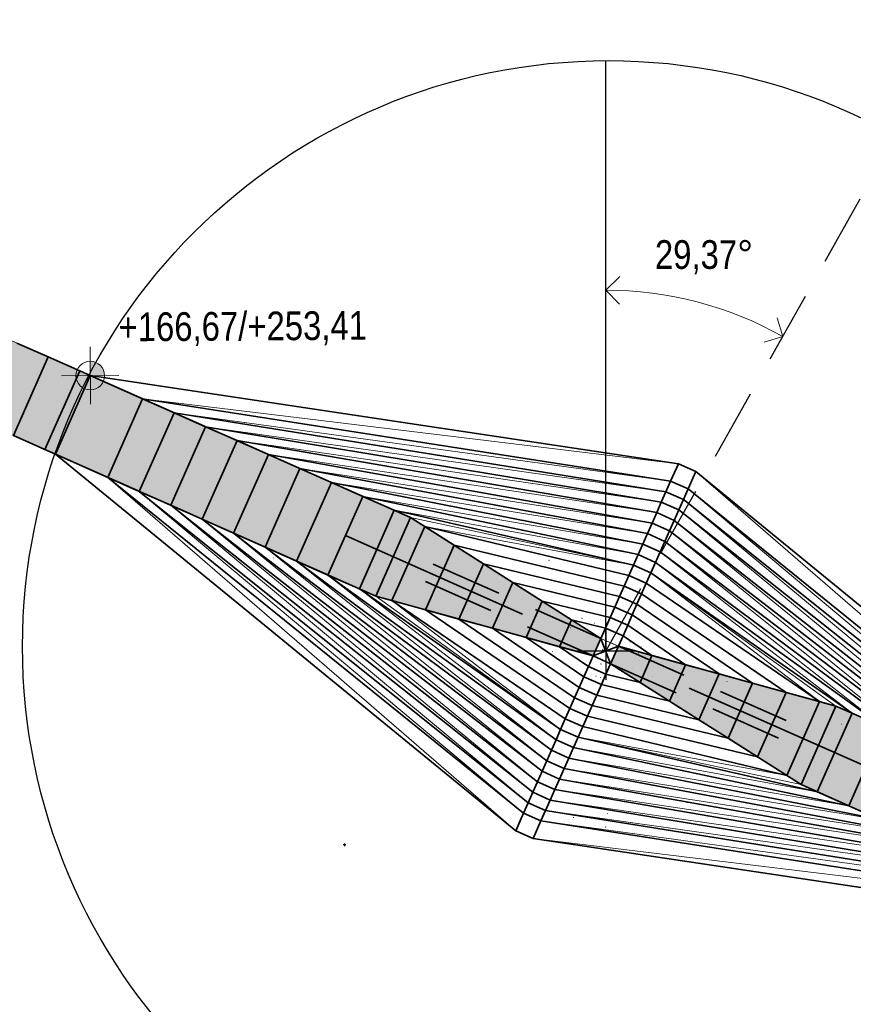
# Model space of a CAD drawing. Header units: metres. Extents: x -4654 to 4641, y -3556 to 3471.
# Tile 4 of 7: x -1018 to 435, y -614 to 1103. Entities that reach past the tile are written whole.
import ezdxf
from ezdxf.xclip import XClip

# ---------------------------------------------------------------- set-up
doc = ezdxf.new("R2010")
doc.units = ezdxf.units.M
doc.header["$MEASUREMENT"] = 0
doc.header["$XCLIPFRAME"] = 0
for name, pattern in [('Kropki i Kreski', [180, 90, -45, 0, -45]), ('Przerywana długa', [195, 125, -70]), ('Wipeout_Contour', [1, 0, -1])]:
    doc.linetypes.add(name, pattern=pattern)
for name, color, linetype, lineweight in [('085', 1, 'Continuous', 25), ('450-K Belki21', 37, 'Continuous', 5), ('450-K Belki69', 41, 'Continuous', 13), ('703-L Płaszczyzny podejścia 2D3', 152, 'Continuous', 30), ('703-L Płaszczyzny podejścia 2D38', 171, 'Continuous', 35), ('704-L Płaszczyzny podejścia 3D2', 4, 'Continuous', 20), ('704-L Płaszczyzny podejścia 3D38', 171, 'Continuous', 35), ('704-L Płaszczyzny podejścia 3D93', 254, 'Continuous', 13), ('705-L Płaszczyzny pdejścia 2D dla 3_3 km255', 230, 'Continuous', 25), ('705-L Płaszczyzny pdejścia 2D dla 3_3 km38', 171, 'Continuous', 35), ('706-L Płaszczyzny podejścia 3D dla 3_3 km39', 161, 'Continuous', 35), ('717-L Wymiary opisy dla 3_3 km1', 7, 'Continuous', 13), ('717-L Wymiary opisy dla 3_3 km25', 5, 'Continuous', 13), ('717-L Wymiary opisy dla 3_3 km251', 4, 'Continuous', 13), ('722-L Obiekty_Latarnie_ słupy_ anteny1', 7, 'Continuous', 13), ('723-L Obiekty_Latarnie_ słupy_ anteny dla 1km1', 7, 'Continuous', 13), ('726-L Obiekty dla 3_3km85', 1, 'Continuous', 25), ('810-G Ogólne2', 4, 'Continuous', 20), ('810-G Ogólne3', 152, 'Continuous', 30), ('Zrzut ekranu 2023-11-15 13.07.29_1_01', 7, 'Continuous', 13)]:
    doc.layers.add(name, color=color, linetype=linetype, lineweight=lineweight)
for name, color, linetype in [('702-L Mapa 3_3km', 7, 'Continuous'), ('717-L Wymiary opisy dla 3_3 km', 7, 'Continuous'), ('Zrzut ekranu 2023-11-15 13.07.29_1_702-L Mapa 3_3km', 7, 'Continuous')]:
    doc.layers.add(name, color=color, linetype=linetype)
doc.styles.add('STYL_AUTOMATYCZNY_2', font='ARIALN.TTF')
doc.dimstyles.new('STYL_AUTOMATYCZNY__1', dxfattribs={"dimtxt": 50, "dimasz": 45.89372, "dimexe": 0.18, "dimexo": 0.04, "dimgap": 0, "dimtad": 1, "dimtih": 1, "dimtoh": 1, "dimdec": 3, "dimzin": 0, "dimdsep": 46, "dimtxsty": 'STYL_AUTOMATYCZNY_2', "dimblk": 'ARROWHEAD_8', "dimblk1": 'ARROWHEAD_8', "dimblk2": 'ARROWHEAD_8', "dimcen": 0.09, "dimclrd": 7, "dimclre": 7, "dimclrt": 7, "dimazin": 0, "dimtfac": 1, "dimtdec": 4, "dimtmove": 0, "dimatfit": 3, "dimfxl": 1, "dimtolj": 1, "dimtzin": 0, "dimarcsym": 0})
picture_1 = doc.add_image_def('image1.png', size_in_pixel=(3440, 1440))

# ---------------------------------------------------------------- blocks, each defined once
blk = doc.blocks.new('Rysunek_1_1', base_point=(-11869.7, -4503.9))
at = {"color": 254, "linetype": 'Wipeout_Contour', "lineweight": 0, "ltscale": 23305.370776}
blk.add_wipeout([(-4654.4, -3555.9), (4640.9, -3555.9), (4640.9, 3471), (-4654.4, 3471)], dxfattribs=at).dxf.layer = 'Zrzut ekranu 2023-11-15 13.07.29_1_702-L Mapa 3_3km'
at = {"layer": 'Zrzut ekranu 2023-11-15 13.07.29_1_01', "color": 7, "lineweight": 13}
image = blk.add_image(picture_1, insert=(-11869.7, -4503.9), size_in_units=(21530.7, 9012.8), dxfattribs=at)
image.set_boundary_path([(-0.5, -0.5), (3439.5, 1439.5)])
blk = doc.blocks.new('*D2')
at = {"layer": '717-L Wymiary opisy dla 3_3 km1', "color": 7, "linetype": 'Continuous', "lineweight": 13}
for p, q in [((3.7, 631.8), (28.3, 655.5)), ((3.7, 631.8), (27.4, 607.2)), ((312.4, 550.9), (302.6, 583.6)), ((312.4, 550.9), (279.7, 541))]:
    blk.add_line(p, q, dxfattribs=at)
blk.add_arc((3.7, 2.4), 629.4, 60.626, 90, dxfattribs=at)
at = {"layer": '717-L Wymiary opisy dla 3_3 km1', "color": 7, "lineweight": 13, "insert": (89.4, 659.6), "char_height": 50, "attachment_point": 7, "style": 'STYL_AUTOMATYCZNY_2'}
blk.add_mtext('\\A1;{\\pql;\\fArial Narrow|b0|i0|c238|p0;\\W1.000000;29,37°}', dxfattribs=at)
blk = doc.blocks.new('ARROWHEAD_8')
at = {"color": 0, "linetype": 'Continuous', "lineweight": 0}
blk.add_line((0, 0), (-1, 0), dxfattribs=at)
at = {"color": 0, "linetype": 'Continuous', "lineweight": 0, "flags": 128}
blk.add_lwpolyline([(-0.525, 0.525), (0, 0), (-0.525, -0.525)], dxfattribs=at)

msp = doc.modelspace()

# ---------------------------------------------------------------- block references
at = {"layer": '702-L Mapa 3_3km', "color": 52, "linetype": 'Continuous', "lineweight": 25}
ref = msp.add_blockref('Rysunek_1_1', (-11869.6572, -4503.8971), dxfattribs=at)
XClip(ref).set_block_clipping_path([(-4654.42831025, -3555.8782627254), (4640.9108298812, 3471.0055771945)])

# ---------------------------------------------------------------- next in the draw order: hatches: boundary and pattern name
at = {"layer": '717-L Wymiary opisy dla 3_3 km25', "linetype": 'Continuous', "lineweight": 13}
for points in [[(-895.4159, 482.839), (-870.4165, 483.0138), (-872.3864, 492.5674), (-877.8624, 500.6399), (-886.0107, 506.0023), (-895.5908, 507.8383)], [(-895.4159, 482.839), (-920.4153, 482.6641), (-918.4454, 473.1105), (-912.9695, 465.0381), (-904.8212, 459.6756), (-895.241, 457.8396)]]:
    msp.add_hatch(color=5, dxfattribs=at).paths.add_polyline_path(points)
at = {"layer": '717-L Wymiary opisy dla 3_3 km251', "linetype": 'Continuous', "lineweight": 35}
for points in [[(-3113.8256, 1301.7981), (-3053.0563, 1438.9371), (-336.8033, 235.3053), (-4.7955, 24.3632), (-18.2863, -6.0816), (-397.5726, 98.1664)], [(3060.4193, -1434.1463), (3121.1886, -1297.0073), (404.9356, -93.3756), (25.6493, 10.8724), (12.1585, -19.5724), (344.1663, -230.5145)]]:
    msp.add_hatch(color=126, dxfattribs=at).paths.add_polyline_path(points)

# ---------------------------------------------------------------- next in the draw order: linework, layer by layer
at = {"layer": '085', "color": 1, "linetype": 'Continuous', "lineweight": 25}
for points in [[(-449.4097, -335.3271), (-454.4097, -335.3271)], [(-451.9097, -332.8271), (-451.9097, -337.8271)]]:
    msp.add_lwpolyline(points, dxfattribs=at)
at = {"layer": '450-K Belki21', "color": 37, "linetype": 'Continuous', "lineweight": 5}
for p, q in [((-18.2863, -6.0816), (-4.7955, 24.3632)), ((-18.2071, -6.0511), (-4.765, 24.2841)), ((25.6491, 10.8719), (-4.7955, 24.3632)), ((25.5699, 10.8413), (-4.765, 24.2841)), ((12.128, -19.4932), (25.5699, 10.8413)), ((12.1585, -19.5724), (25.6491, 10.8719)), ((-18.2863, -6.0816), (-0.6929, -13.8776)), ((-18.2071, -6.0511), (-0.6686, -13.8228)), ((-0.6929, -13.8776), (-0.6686, -13.8228)), ((1.1905, -14.7122), (12.1585, -19.5724)), ((1.2696, -14.6817), (12.128, -19.4932))]:
    msp.add_line(p, q, dxfattribs=at)
at = {"layer": '450-K Belki69', "color": 41, "linetype": 'Kropki i Kreski', "lineweight": 13}
for p, q in [((-18.2863, -6.0816), (-4.7955, 24.3632)), ((25.6491, 10.8719), (-4.7955, 24.3632)), ((12.1585, -19.5724), (25.6491, 10.8719)), ((-18.2863, -6.0816), (-0.6929, -13.8776)), ((1.1905, -14.7122), (12.1585, -19.5724))]:
    msp.add_line(p, q, dxfattribs=at)
at = {"layer": '703-L Płaszczyzny podejścia 2D3', "color": 152, "linetype": 'Continuous', "lineweight": 30}
msp.add_line((3.6815, 2.3954), (3.6815, 1031.9544), dxfattribs=at)
msp.add_circle((8.2273, 10.355), 1021.6593, dxfattribs=at)
at = {"layer": '703-L Płaszczyzny podejścia 2D38', "color": 171, "linetype": 'Continuous', "lineweight": 35}
for p, q in [((-895.4159, 482.839), (130.2474, 329.1165)), ((-336.8033, 235.3053), (-895.4159, 482.839)), ((116.7431, 298.6411), (-803.99, 442.3261)), ((-749.1344, 418.0184), (108.6405, 280.3559)), ((100.5379, 262.0707), (-694.2788, 393.7106)), ((-639.4232, 369.4029), (92.4354, 243.7856)), ((-397.5726, 98.1664), (-956.1852, 345.7)), ((-956.1852, 345.7), (-153.3292, -310.8348)), ((84.3328, 225.5004), (-584.5676, 345.0952)), ((-529.7121, 320.7875), (76.2302, 207.2152)), ((963.5483, -340.9092), (160.6922, 315.6257)), ((-139.8249, -280.3595), (-864.7593, 305.1871)), ((-474.8565, 296.4798), (68.1276, 188.93)), ((-809.9037, 280.8794), (-131.7223, -262.0743)), ((147.1879, 285.1503), (872.1223, -300.3963)), ((60.0251, 170.6448), (-420.0009, 272.172)), ((817.2667, -276.0886), (139.0854, 266.8652)), ((-123.6198, -243.7891), (-755.0481, 256.5717)), ((51.9225, 152.3596), (-365.1453, 247.8643)), ((130.9828, 248.58), (762.4111, -251.7809)), ((-700.1925, 232.264), (-115.5172, -225.5039)), ((-397.5726, 98.1664), (-336.8033, 235.3053)), ((-4.7955, 24.3632), (-336.8033, 235.3053)), ((707.5556, -227.4731), (122.8802, 230.2948)), ((-107.4146, -207.2187), (-645.3369, 207.9563)), ((114.7776, 212.0096), (652.7, -203.1654)), ((-141.8022, 66.8625), (-449.2908, 203.1175)), ((597.8444, -178.8577), (106.6751, 193.7244)), ((-590.4814, 183.6485), (-99.312, -188.9336)), ((542.9888, -154.55), (98.5725, 175.4392)), ((-535.6258, 159.3408), (-91.2095, -170.6484)), ((90.4699, 157.154), (488.1332, -130.2423)), ((82.3673, 138.8688), (433.2777, -105.9345)), ((-83.1069, -152.3632), (-480.7702, 135.0331)), ((-75.0043, -134.078), (-425.9146, 110.7254)), ((-18.2863, -6.0816), (-397.5726, 98.1664)), ((25.6493, 10.8724), (404.9356, -93.3756)), ((12.1585, -19.5724), (344.1663, -230.5145)), ((149.1653, -62.0717), (456.6539, -198.3266)), ((344.1663, -230.5145), (404.9356, -93.3756)), ((404.9356, -93.3756), (963.5483, -340.9092)), ((-44.5595, -147.5688), (372.5084, -243.0735)), ((-52.662, -165.854), (427.3639, -267.3812)), ((482.2195, -291.6889), (-60.7646, -184.1391)), ((537.0751, -315.9967), (-68.8672, -202.4243)), ((-76.9698, -220.7095), (591.9307, -340.3044)), ((646.7863, -364.6121), (-85.0723, -238.9947)), ((344.1663, -230.5145), (902.779, -478.0481)), ((-93.1749, -257.2799), (701.6418, -388.9198)), ((756.4974, -413.2275), (-101.2775, -275.5651)), ((-109.3801, -293.8503), (811.353, -437.5353)), ((902.779, -478.0481), (-122.8843, -324.3256))]:
    msp.add_line(p, q, dxfattribs=at)
at = {"layer": '703-L Płaszczyzny podejścia 2D38', "color": 171, "linetype": 'Przerywana długa', "lineweight": 35}
for p, q in [((-4.7955, 24.3632), (-360.4425, 181.9583)), ((-18.2863, -6.0816), (-373.9333, 151.5134)), ((25.6493, 10.8724), (381.2963, -146.7226)), ((12.1585, -19.5724), (367.8056, -177.1675))]:
    msp.add_line(p, q, dxfattribs=at)
at = {"layer": '704-L Płaszczyzny podejścia 3D2', "color": 4, "linetype": 'Continuous', "lineweight": 20, "flags": 128}
for points in [[(-4.7955, 24.3632), (3.3071, 42.6484)], [(3.3071, 42.6484), (33.7519, 29.1576)], [(25.6493, 10.8724), (-4.7955, 24.3632)], [(33.7519, 29.1576), (25.6493, 10.8724)]]:
    msp.add_lwpolyline(points, dxfattribs=at)
at = {"layer": '704-L Płaszczyzny podejścia 3D38', "color": 171, "linetype": 'Continuous', "lineweight": 35, "flags": 128}
for points in [[(-956.1852, 345.7), (-895.4159, 482.839)], [(-895.4159, 482.839), (-803.99, 442.3261)], [(-864.7593, 305.1871), (-803.99, 442.3261)], [(-803.99, 442.3261), (-864.7593, 305.1871)], [(-803.99, 442.3261), (-749.1344, 418.0184)], [(-809.9037, 280.8794), (-749.1344, 418.0184)], [(-749.1344, 418.0184), (-809.9037, 280.8794)], [(-749.1344, 418.0184), (-694.2788, 393.7106)], [(-755.0481, 256.5717), (-694.2788, 393.7106)], [(-694.2788, 393.7106), (-755.0481, 256.5717)], [(-694.2788, 393.7106), (-639.4232, 369.4029)], [(-700.1925, 232.264), (-639.4232, 369.4029)], [(-639.4232, 369.4029), (-700.1925, 232.264)], [(-639.4232, 369.4029), (-584.5676, 345.0952)], [(-864.7593, 305.1871), (-956.1852, 345.7)], [(-645.3369, 207.9563), (-584.5676, 345.0952)], [(-584.5676, 345.0952), (-645.3369, 207.9563)], [(-584.5676, 345.0952), (-529.7121, 320.7875)], [(116.7431, 298.6411), (130.2474, 329.1165)], [(130.2474, 329.1165), (160.6922, 315.6257)], [(-590.4814, 183.6485), (-529.7121, 320.7875)], [(-529.7121, 320.7875), (-590.4814, 183.6485)], [(-529.7121, 320.7875), (-474.8565, 296.4798)], [(160.6922, 315.6257), (147.1879, 285.1503)], [(-809.9037, 280.8794), (-864.7593, 305.1871)], [(-535.6258, 159.3408), (-474.8565, 296.4798)], [(-474.8565, 296.4798), (-535.6258, 159.3408)], [(-474.8565, 296.4798), (-420.0009, 272.172)], [(108.6405, 280.3559), (116.7431, 298.6411)], [(116.7431, 298.6411), (147.1879, 285.1503)], [(147.1879, 285.1503), (116.7431, 298.6411)], [(-755.0481, 256.5717), (-809.9037, 280.8794)], [(100.5379, 262.0707), (108.6405, 280.3559)], [(108.6405, 280.3559), (139.0854, 266.8652)], [(139.0854, 266.8652), (108.6405, 280.3559)], [(147.1879, 285.1503), (139.0854, 266.8652)], [(-480.7702, 135.0331), (-420.0009, 272.172)], [(-420.0009, 272.172), (-480.7702, 135.0331)], [(-420.0009, 272.172), (-365.1453, 247.8643)], [(92.4354, 243.7856), (100.5379, 262.0707)], [(100.5379, 262.0707), (130.9828, 248.58)], [(130.9828, 248.58), (100.5379, 262.0707)], [(139.0854, 266.8652), (130.9828, 248.58)], [(-700.1925, 232.264), (-755.0481, 256.5717)], [(-425.9146, 110.7254), (-365.1453, 247.8643)], [(-365.1453, 247.8643), (-425.9146, 110.7254)], [(-365.1453, 247.8643), (-336.8033, 235.3053), (-312.052, 219.5796)], [(84.3328, 225.5004), (92.4354, 243.7856)], [(92.4354, 243.7856), (122.8802, 230.2948)], [(122.8802, 230.2948), (92.4354, 243.7856)], [(130.9828, 248.58), (122.8802, 230.2948)], [(-645.3369, 207.9563), (-700.1925, 232.264)], [(76.2302, 207.2152), (84.3328, 225.5004)], [(84.3328, 225.5004), (114.7776, 212.0096)], [(114.7776, 212.0096), (84.3328, 225.5004)], [(122.8802, 230.2948), (114.7776, 212.0096)], [(-590.4814, 183.6485), (-645.3369, 207.9563)], [(-369.2967, 90.3947), (-312.052, 219.5796)], [(-312.052, 219.5796), (-369.2967, 90.3947)], [(-312.052, 219.5796), (-260.8426, 187.0435)], [(35.7174, 115.7892), (-260.8426, 187.0435), (-312.052, 219.5796)], [(-312.052, 219.5796), (43.8199, 134.0744)], [(68.1276, 188.93), (76.2302, 207.2152)], [(76.2302, 207.2152), (106.6751, 193.7244)], [(106.6751, 193.7244), (76.2302, 207.2152)], [(114.7776, 212.0096), (106.6751, 193.7244)], [(60.0251, 170.6448), (68.1276, 188.93)], [(68.1276, 188.93), (98.5725, 175.4392)], [(98.5725, 175.4392), (68.1276, 188.93)], [(106.6751, 193.7244), (98.5725, 175.4392)], [(-535.6258, 159.3408), (-590.4814, 183.6485)], [(-310.795, 74.3153), (-260.8426, 187.0435)], [(-260.8426, 187.0435), (-310.795, 74.3153)], [(-260.8426, 187.0435), (-209.6332, 154.5075)], [(27.6148, 97.504), (-209.6332, 154.5075), (-260.8426, 187.0435)], [(-260.8426, 187.0435), (35.7174, 115.7892)], [(98.5725, 175.4392), (90.4699, 157.154)], [(-480.7702, 135.0331), (-535.6258, 159.3408)], [(51.9225, 152.3596), (60.0251, 170.6448)], [(60.0251, 170.6448), (90.4699, 157.154)], [(90.4699, 157.154), (60.0251, 170.6448)], [(90.4699, 157.154), (82.3673, 138.8688)], [(-252.2933, 58.2359), (-209.6332, 154.5075)], [(-209.6332, 154.5075), (-252.2933, 58.2359)], [(-209.6332, 154.5075), (-158.4238, 121.9714)], [(19.5122, 79.2188), (-158.4238, 121.9714), (-209.6332, 154.5075)], [(-209.6332, 154.5075), (27.6148, 97.504)], [(43.8199, 134.0744), (51.9225, 152.3596)], [(51.9225, 152.3596), (82.3673, 138.8688)], [(82.3673, 138.8688), (51.9225, 152.3596)], [(82.3673, 138.8688), (74.2648, 120.5836)], [(-425.9146, 110.7254), (-480.7702, 135.0331)], [(-193.7915, 42.1565), (-158.4238, 121.9714)], [(-158.4238, 121.9714), (-193.7915, 42.1565)], [(-158.4238, 121.9714), (-107.2144, 89.4353)], [(11.4096, 60.9336), (-107.2144, 89.4353), (-158.4238, 121.9714)], [(-158.4238, 121.9714), (19.5122, 79.2188)], [(43.8199, 134.0744), (35.7174, 115.7892)], [(35.7174, 115.7892), (43.8199, 134.0744)], [(43.8199, 134.0744), (74.2648, 120.5836)], [(74.2648, 120.5836), (43.8199, 134.0744)], [(66.1622, 102.2984), (74.2648, 120.5836)], [(74.2648, 120.5836), (66.1622, 102.2984)], [(74.2648, 120.5836), (376.6598, -85.6039)], [(-369.2967, 90.3947), (-397.5726, 98.1664), (-425.9146, 110.7254)], [(35.7174, 115.7892), (27.6148, 97.504)], [(27.6148, 97.504), (35.7174, 115.7892)], [(35.7174, 115.7892), (66.1622, 102.2984)], [(66.1622, 102.2984), (35.7174, 115.7892)], [(-310.795, 74.3153), (-369.2967, 90.3947)], [(-66.9017, -115.7928), (-369.2967, 90.3947)], [(-369.2967, 90.3947), (-310.795, 74.3153), (-58.7992, -97.5076)], [(-135.2898, 26.0771), (-107.2144, 89.4353)], [(-107.2144, 89.4353), (-135.2898, 26.0771)], [(-107.2144, 89.4353), (-56.0049, 56.8993)], [(-107.2144, 89.4353), (11.4096, 60.9336)], [(3.3071, 42.6484), (-56.0049, 56.8993), (-107.2144, 89.4353)], [(27.6148, 97.504), (19.5122, 79.2188)], [(19.5122, 79.2188), (27.6148, 97.504)], [(27.6148, 97.504), (58.0596, 84.0132)], [(58.0596, 84.0132), (27.6148, 97.504)], [(58.0596, 84.0132), (66.1622, 102.2984)], [(66.1622, 102.2984), (58.0596, 84.0132)], [(66.1622, 102.2984), (318.158, -69.5245)], [(376.6598, -85.6039), (318.158, -69.5245), (66.1622, 102.2984)], [(-252.2933, 58.2359), (-310.795, 74.3153)], [(-58.7992, -97.5076), (-310.795, 74.3153)], [(-310.795, 74.3153), (-252.2933, 58.2359), (-50.6966, -79.2224)], [(19.5122, 79.2188), (11.4096, 60.9336)], [(11.4096, 60.9336), (19.5122, 79.2188)], [(19.5122, 79.2188), (49.9571, 65.728)], [(49.9571, 65.728), (19.5122, 79.2188)], [(49.9571, 65.728), (58.0596, 84.0132)], [(58.0596, 84.0132), (49.9571, 65.728)], [(58.0596, 84.0132), (259.6563, -53.4451)], [(318.158, -69.5245), (259.6563, -53.4451), (58.0596, 84.0132)], [(-193.7915, 42.1565), (-252.2933, 58.2359)], [(-50.6966, -79.2224), (-252.2933, 58.2359)], [(-252.2933, 58.2359), (-193.7915, 42.1565), (-42.594, -60.9372)], [(-56.0049, 56.8993), (-76.788, 9.9978)], [(-76.788, 9.9978), (-56.0049, 56.8993)], [(-4.7955, 24.3632), (-56.0049, 56.8993)], [(-56.0049, 56.8993), (3.3071, 42.6484)], [(-56.0049, 56.8993), (-4.7955, 24.3632)], [(11.4096, 60.9336), (3.3071, 42.6484)], [(3.3071, 42.6484), (11.4096, 60.9336)], [(11.4096, 60.9336), (41.8545, 47.4428)], [(41.8545, 47.4428), (11.4096, 60.9336)], [(41.8545, 47.4428), (49.9571, 65.728)], [(49.9571, 65.728), (41.8545, 47.4428)], [(49.9571, 65.728), (201.1545, -37.3657)], [(259.6563, -53.4451), (201.1545, -37.3657), (49.9571, 65.728)], [(-135.2898, 26.0771), (-193.7915, 42.1565)], [(-42.594, -60.9372), (-193.7915, 42.1565)], [(-193.7915, 42.1565), (-135.2898, 26.0771), (-34.4914, -42.652)], [(3.3071, 42.6484), (-4.7955, 24.3632)], [(33.7519, 29.1576), (3.3071, 42.6484)], [(33.7519, 29.1576), (41.8545, 47.4428)], [(41.8545, 47.4428), (33.7519, 29.1576)], [(41.8545, 47.4428), (142.6528, -21.2863)], [(201.1545, -37.3657), (142.6528, -21.2863), (41.8545, 47.4428)], [(-76.788, 9.9978), (-135.2898, 26.0771)], [(-135.2898, 26.0771), (-76.788, 9.9978), (-26.3889, -24.3668)], [(-34.4914, -42.652), (-135.2898, 26.0771)], [(-4.7955, 24.3632), (-18.2863, -6.0816)], [(25.6493, 10.8724), (33.7519, 29.1576)], [(33.7519, 29.1576), (84.1511, -5.2069)], [(142.6528, -21.2863), (84.1511, -5.2069), (33.7519, 29.1576)], [(-26.3889, -24.3668), (-76.788, 9.9978)], [(-76.788, 9.9978), (-18.2863, -6.0816)], [(-18.2863, -6.0816), (-76.788, 9.9978)], [(12.1585, -19.5724), (25.6493, 10.8724)], [(84.1511, -5.2069), (25.6493, 10.8724)], [(25.6493, 10.8724), (84.1511, -5.2069)], [(-18.2863, -6.0816), (-26.3889, -24.3668)], [(-26.3889, -24.3668), (-18.2863, -6.0816)], [(-18.2863, -6.0816), (12.1585, -19.5724)], [(63.368, -52.1085), (84.1511, -5.2069)], [(84.1511, -5.2069), (63.368, -52.1085)], [(84.1511, -5.2069), (142.6528, -21.2863)], [(-26.3889, -24.3668), (-34.4914, -42.652)], [(-34.4914, -42.652), (-26.3889, -24.3668)], [(-26.3889, -24.3668), (4.056, -37.8576)], [(4.056, -37.8576), (-26.3889, -24.3668)], [(4.056, -37.8576), (12.1585, -19.5724)], [(12.1585, -19.5724), (4.056, -37.8576)], [(12.1585, -19.5724), (63.368, -52.1085)], [(63.368, -52.1085), (12.1585, -19.5724)], [(142.6528, -21.2863), (114.5774, -84.6445)], [(114.5774, -84.6445), (142.6528, -21.2863)], [(142.6528, -21.2863), (201.1545, -37.3657)], [(-34.4914, -42.652), (-42.594, -60.9372)], [(-42.594, -60.9372), (-34.4914, -42.652)], [(-4.0466, -56.1428), (-34.4914, -42.652)], [(-34.4914, -42.652), (-4.0466, -56.1428)], [(-4.0466, -56.1428), (4.056, -37.8576)], [(4.056, -37.8576), (-4.0466, -56.1428)], [(63.368, -52.1085), (4.056, -37.8576)], [(4.056, -37.8576), (63.368, -52.1085), (114.5774, -84.6445)], [(201.1545, -37.3657), (165.7868, -117.1806)], [(165.7868, -117.1806), (201.1545, -37.3657)], [(201.1545, -37.3657), (259.6563, -53.4451)], [(-42.594, -60.9372), (-50.6966, -79.2224)], [(-50.6966, -79.2224), (-42.594, -60.9372)], [(-12.1492, -74.428), (-42.594, -60.9372)], [(-42.594, -60.9372), (-12.1492, -74.428)], [(-12.1492, -74.428), (-4.0466, -56.1428)], [(-4.0466, -56.1428), (-12.1492, -74.428)], [(114.5774, -84.6445), (-4.0466, -56.1428)], [(-4.0466, -56.1428), (114.5774, -84.6445), (165.7868, -117.1806)], [(114.5774, -84.6445), (63.368, -52.1085)], [(259.6563, -53.4451), (216.9962, -149.7166)], [(216.9962, -149.7166), (259.6563, -53.4451)], [(259.6563, -53.4451), (318.158, -69.5245)], [(-50.6966, -79.2224), (-58.7992, -97.5076)], [(-58.7992, -97.5076), (-50.6966, -79.2224)], [(-20.2517, -92.7132), (-50.6966, -79.2224)], [(-50.6966, -79.2224), (-20.2517, -92.7132)], [(-20.2517, -92.7132), (-12.1492, -74.428)], [(-12.1492, -74.428), (-20.2517, -92.7132)], [(165.7868, -117.1806), (-12.1492, -74.428)], [(-12.1492, -74.428), (165.7868, -117.1806), (216.9962, -149.7166)], [(165.7868, -117.1806), (114.5774, -84.6445)], [(318.158, -69.5245), (268.2057, -182.2527)], [(268.2057, -182.2527), (318.158, -69.5245)], [(318.158, -69.5245), (376.6598, -85.6039)], [(376.6598, -85.6039), (319.4151, -214.7887)], [(319.4151, -214.7887), (376.6598, -85.6039)], [(376.6598, -85.6039), (404.9356, -93.3756), (433.2777, -105.9345)], [(-58.7992, -97.5076), (-66.9017, -115.7928)], [(-66.9017, -115.7928), (-58.7992, -97.5076)], [(-28.3543, -110.9984), (-58.7992, -97.5076)], [(-58.7992, -97.5076), (-28.3543, -110.9984)], [(-28.3543, -110.9984), (-20.2517, -92.7132)], [(-20.2517, -92.7132), (-28.3543, -110.9984)], [(216.9962, -149.7166), (-20.2517, -92.7132)], [(-20.2517, -92.7132), (216.9962, -149.7166), (268.2057, -182.2527)], [(-75.0043, -134.078), (-66.9017, -115.7928)], [(-36.4569, -129.2836), (-66.9017, -115.7928)], [(-66.9017, -115.7928), (-36.4569, -129.2836)], [(-36.4569, -129.2836), (-28.3543, -110.9984)], [(-28.3543, -110.9984), (-36.4569, -129.2836)], [(268.2057, -182.2527), (-28.3543, -110.9984)], [(-28.3543, -110.9984), (268.2057, -182.2527), (319.4151, -214.7887)], [(216.9962, -149.7166), (165.7868, -117.1806)], [(433.2777, -105.9345), (372.5084, -243.0735)], [(372.5084, -243.0735), (433.2777, -105.9345)], [(433.2777, -105.9345), (488.1332, -130.2423)], [(-83.1069, -152.3632), (-75.0043, -134.078)], [(-44.5595, -147.5688), (-75.0043, -134.078)], [(-75.0043, -134.078), (-44.5595, -147.5688)], [(-36.4569, -129.2836), (-44.5595, -147.5688)], [(319.4151, -214.7887), (-36.4569, -129.2836)], [(488.1332, -130.2423), (427.3639, -267.3812)], [(427.3639, -267.3812), (488.1332, -130.2423)], [(-91.2095, -170.6484), (-83.1069, -152.3632)], [(-52.662, -165.854), (-83.1069, -152.3632)], [(-83.1069, -152.3632), (-52.662, -165.854)], [(-44.5595, -147.5688), (-52.662, -165.854)], [(268.2057, -182.2527), (216.9962, -149.7166)], [(-99.312, -188.9336), (-91.2095, -170.6484)], [(-60.7646, -184.1391), (-91.2095, -170.6484)], [(-91.2095, -170.6484), (-60.7646, -184.1391)], [(-52.662, -165.854), (-60.7646, -184.1391)], [(-60.7646, -184.1391), (-68.8672, -202.4243)], [(319.4151, -214.7887), (268.2057, -182.2527)], [(-107.4146, -207.2187), (-99.312, -188.9336)], [(-68.8672, -202.4243), (-99.312, -188.9336)], [(-99.312, -188.9336), (-68.8672, -202.4243)], [(-68.8672, -202.4243), (-76.9698, -220.7095)], [(-115.5172, -225.5039), (-107.4146, -207.2187)], [(-76.9698, -220.7095), (-107.4146, -207.2187)], [(-107.4146, -207.2187), (-76.9698, -220.7095)], [(-76.9698, -220.7095), (-85.0723, -238.9947)], [(372.5084, -243.0735), (344.1663, -230.5145), (319.4151, -214.7887)], [(-123.6198, -243.7891), (-115.5172, -225.5039)], [(-85.0723, -238.9947), (-115.5172, -225.5039)], [(-115.5172, -225.5039), (-85.0723, -238.9947)], [(-85.0723, -238.9947), (-93.1749, -257.2799)], [(-131.7223, -262.0743), (-123.6198, -243.7891)], [(-93.1749, -257.2799), (-123.6198, -243.7891)], [(-123.6198, -243.7891), (-93.1749, -257.2799)], [(-93.1749, -257.2799), (-101.2775, -275.5651)], [(427.3639, -267.3812), (372.5084, -243.0735)], [(-139.8249, -280.3595), (-131.7223, -262.0743)], [(-101.2775, -275.5651), (-131.7223, -262.0743)], [(-131.7223, -262.0743), (-101.2775, -275.5651)], [(482.2195, -291.6889), (427.3639, -267.3812)], [(-153.3292, -310.8348), (-139.8249, -280.3595)], [(-109.3801, -293.8503), (-139.8249, -280.3595)], [(-139.8249, -280.3595), (-109.3801, -293.8503)], [(-101.2775, -275.5651), (-109.3801, -293.8503)], [(-109.3801, -293.8503), (-122.8843, -324.3256)], [(-122.8843, -324.3256), (-153.3292, -310.8348)]]:
    msp.add_lwpolyline(points, dxfattribs=at)
at = {"layer": '704-L Płaszczyzny podejścia 3D93', "color": 254, "linetype": 'Continuous', "lineweight": 13, "flags": 128}
for points in [[(130.2474, 329.1165), (-803.99, 442.3261), (-895.4159, 482.839)], [(-895.4159, 482.839), (130.2474, 329.1165)], [(116.7431, 298.6411), (-749.1344, 418.0184), (-803.99, 442.3261)], [(-803.99, 442.3261), (116.7431, 298.6411)], [(-803.99, 442.3261), (130.2474, 329.1165)], [(116.7431, 298.6411), (-803.99, 442.3261)], [(108.6405, 280.3559), (-694.2788, 393.7106), (-749.1344, 418.0184)], [(-749.1344, 418.0184), (108.6405, 280.3559)], [(-749.1344, 418.0184), (116.7431, 298.6411)], [(108.6405, 280.3559), (-749.1344, 418.0184)], [(100.5379, 262.0707), (-639.4232, 369.4029), (-694.2788, 393.7106)], [(-694.2788, 393.7106), (100.5379, 262.0707)], [(-694.2788, 393.7106), (108.6405, 280.3559)], [(100.5379, 262.0707), (-694.2788, 393.7106)], [(92.4354, 243.7856), (-584.5676, 345.0952), (-639.4232, 369.4029)], [(-639.4232, 369.4029), (92.4354, 243.7856)], [(-639.4232, 369.4029), (100.5379, 262.0707)], [(92.4354, 243.7856), (-639.4232, 369.4029)], [(-153.3292, -310.8348), (-956.1852, 345.7)], [(-956.1852, 345.7), (-864.7593, 305.1871), (-153.3292, -310.8348)], [(84.3328, 225.5004), (-529.7121, 320.7875), (-584.5676, 345.0952)], [(-584.5676, 345.0952), (84.3328, 225.5004)], [(-584.5676, 345.0952), (92.4354, 243.7856)], [(84.3328, 225.5004), (-584.5676, 345.0952)], [(130.2474, 329.1165), (116.7431, 298.6411)], [(76.2302, 207.2152), (-474.8565, 296.4798), (-529.7121, 320.7875)], [(-529.7121, 320.7875), (76.2302, 207.2152)], [(-529.7121, 320.7875), (84.3328, 225.5004)], [(76.2302, 207.2152), (-529.7121, 320.7875)], [(147.1879, 285.1503), (160.6922, 315.6257)], [(160.6922, 315.6257), (963.5483, -340.9092)], [(963.5483, -340.9092), (872.1223, -300.3963), (160.6922, 315.6257)], [(160.6922, 315.6257), (872.1223, -300.3963)], [(-139.8249, -280.3595), (-864.7593, 305.1871)], [(-864.7593, 305.1871), (-809.9037, 280.8794), (-139.8249, -280.3595)], [(-864.7593, 305.1871), (-139.8249, -280.3595)], [(-153.3292, -310.8348), (-864.7593, 305.1871)], [(68.1276, 188.93), (-420.0009, 272.172), (-474.8565, 296.4798)], [(-474.8565, 296.4798), (68.1276, 188.93)], [(-474.8565, 296.4798), (76.2302, 207.2152)], [(68.1276, 188.93), (-474.8565, 296.4798)], [(116.7431, 298.6411), (108.6405, 280.3559)], [(-131.7223, -262.0743), (-809.9037, 280.8794)], [(-809.9037, 280.8794), (-755.0481, 256.5717), (-131.7223, -262.0743)], [(-809.9037, 280.8794), (-131.7223, -262.0743)], [(-139.8249, -280.3595), (-809.9037, 280.8794)], [(108.6405, 280.3559), (100.5379, 262.0707)], [(139.0854, 266.8652), (147.1879, 285.1503)], [(147.1879, 285.1503), (872.1223, -300.3963)], [(872.1223, -300.3963), (817.2667, -276.0886), (147.1879, 285.1503)], [(147.1879, 285.1503), (817.2667, -276.0886)], [(872.1223, -300.3963), (147.1879, 285.1503)], [(60.0251, 170.6448), (-365.1453, 247.8643), (-420.0009, 272.172)], [(-420.0009, 272.172), (60.0251, 170.6448)], [(-420.0009, 272.172), (68.1276, 188.93)], [(60.0251, 170.6448), (-420.0009, 272.172)], [(100.5379, 262.0707), (92.4354, 243.7856)], [(130.9828, 248.58), (139.0854, 266.8652)], [(139.0854, 266.8652), (817.2667, -276.0886)], [(817.2667, -276.0886), (762.4111, -251.7809), (139.0854, 266.8652)], [(139.0854, 266.8652), (762.4111, -251.7809)], [(817.2667, -276.0886), (139.0854, 266.8652)], [(-123.6198, -243.7891), (-755.0481, 256.5717)], [(-755.0481, 256.5717), (-700.1925, 232.264), (-123.6198, -243.7891)], [(-755.0481, 256.5717), (-123.6198, -243.7891)], [(-131.7223, -262.0743), (-755.0481, 256.5717)], [(51.9225, 152.3596), (-336.8033, 235.3053), (-365.1453, 247.8643)], [(-365.1453, 247.8643), (51.9225, 152.3596)], [(-365.1453, 247.8643), (60.0251, 170.6448)], [(51.9225, 152.3596), (-365.1453, 247.8643)], [(92.4354, 243.7856), (84.3328, 225.5004)], [(122.8802, 230.2948), (130.9828, 248.58)], [(130.9828, 248.58), (762.4111, -251.7809)], [(762.4111, -251.7809), (707.5556, -227.4731), (130.9828, 248.58)], [(130.9828, 248.58), (707.5556, -227.4731)], [(762.4111, -251.7809), (130.9828, 248.58)], [(-115.5172, -225.5039), (-700.1925, 232.264)], [(-700.1925, 232.264), (-645.3369, 207.9563), (-115.5172, -225.5039)], [(-700.1925, 232.264), (-115.5172, -225.5039)], [(-123.6198, -243.7891), (-700.1925, 232.264)], [(51.9225, 152.3596), (-312.052, 219.5796), (-336.8033, 235.3053)], [(-336.8033, 235.3053), (51.9225, 152.3596)], [(84.3328, 225.5004), (76.2302, 207.2152)], [(114.7776, 212.0096), (122.8802, 230.2948)], [(122.8802, 230.2948), (707.5556, -227.4731)], [(707.5556, -227.4731), (652.7, -203.1654), (122.8802, 230.2948)], [(122.8802, 230.2948), (652.7, -203.1654)], [(707.5556, -227.4731), (122.8802, 230.2948)], [(-107.4146, -207.2187), (-645.3369, 207.9563)], [(-645.3369, 207.9563), (-590.4814, 183.6485), (-107.4146, -207.2187)], [(-645.3369, 207.9563), (-107.4146, -207.2187)], [(-115.5172, -225.5039), (-645.3369, 207.9563)], [(-312.052, 219.5796), (51.9225, 152.3596)], [(43.8199, 134.0744), (-312.052, 219.5796)], [(76.2302, 207.2152), (68.1276, 188.93)], [(106.6751, 193.7244), (114.7776, 212.0096)], [(114.7776, 212.0096), (652.7, -203.1654)], [(652.7, -203.1654), (597.8444, -178.8577), (114.7776, 212.0096)], [(114.7776, 212.0096), (597.8444, -178.8577)], [(652.7, -203.1654), (114.7776, 212.0096)], [(68.1276, 188.93), (60.0251, 170.6448)], [(98.5725, 175.4392), (106.6751, 193.7244)], [(106.6751, 193.7244), (597.8444, -178.8577)], [(597.8444, -178.8577), (542.9888, -154.55), (106.6751, 193.7244)], [(106.6751, 193.7244), (542.9888, -154.55)], [(597.8444, -178.8577), (106.6751, 193.7244)], [(-99.312, -188.9336), (-590.4814, 183.6485)], [(-590.4814, 183.6485), (-535.6258, 159.3408), (-99.312, -188.9336)], [(-590.4814, 183.6485), (-99.312, -188.9336)], [(-107.4146, -207.2187), (-590.4814, 183.6485)], [(90.4699, 157.154), (98.5725, 175.4392)], [(98.5725, 175.4392), (542.9888, -154.55)], [(542.9888, -154.55), (488.1332, -130.2423), (98.5725, 175.4392)], [(98.5725, 175.4392), (488.1332, -130.2423)], [(542.9888, -154.55), (98.5725, 175.4392)], [(-91.2095, -170.6484), (-535.6258, 159.3408)], [(-535.6258, 159.3408), (-480.7702, 135.0331), (-91.2095, -170.6484)], [(-535.6258, 159.3408), (-91.2095, -170.6484)], [(-99.312, -188.9336), (-535.6258, 159.3408)], [(60.0251, 170.6448), (51.9225, 152.3596)], [(82.3673, 138.8688), (90.4699, 157.154)], [(90.4699, 157.154), (488.1332, -130.2423)], [(488.1332, -130.2423), (433.2777, -105.9345), (90.4699, 157.154)], [(90.4699, 157.154), (433.2777, -105.9345)], [(488.1332, -130.2423), (90.4699, 157.154)], [(51.9225, 152.3596), (43.8199, 134.0744)], [(74.2648, 120.5836), (82.3673, 138.8688)], [(82.3673, 138.8688), (433.2777, -105.9345)], [(433.2777, -105.9345), (404.9356, -93.3756), (82.3673, 138.8688)], [(82.3673, 138.8688), (404.9356, -93.3756)], [(404.9356, -93.3756), (376.6598, -85.6039), (82.3673, 138.8688)], [(82.3673, 138.8688), (376.6598, -85.6039)], [(433.2777, -105.9345), (82.3673, 138.8688)], [(-83.1069, -152.3632), (-480.7702, 135.0331)], [(-480.7702, 135.0331), (-425.9146, 110.7254), (-83.1069, -152.3632)], [(-480.7702, 135.0331), (-83.1069, -152.3632)], [(-91.2095, -170.6484), (-480.7702, 135.0331)], [(376.6598, -85.6039), (74.2648, 120.5836)], [(-75.0043, -134.078), (-425.9146, 110.7254)], [(-425.9146, 110.7254), (-397.5726, 98.1664), (-75.0043, -134.078)], [(-425.9146, 110.7254), (-75.0043, -134.078)], [(-83.1069, -152.3632), (-425.9146, 110.7254)], [(-75.0043, -134.078), (-397.5726, 98.1664)], [(-397.5726, 98.1664), (-369.2967, 90.3947), (-75.0043, -134.078)], [(-369.2967, 90.3947), (-66.9017, -115.7928)], [(-75.0043, -134.078), (-369.2967, 90.3947)], [(-66.9017, -115.7928), (-75.0043, -134.078)], [(-75.0043, -134.078), (-83.1069, -152.3632)], [(-44.5595, -147.5688), (-36.4569, -129.2836)], [(-36.4569, -129.2836), (319.4151, -214.7887)], [(-83.1069, -152.3632), (-91.2095, -170.6484)], [(-52.662, -165.854), (-44.5595, -147.5688)], [(-44.5595, -147.5688), (344.1663, -230.5145), (372.5084, -243.0735)], [(372.5084, -243.0735), (-44.5595, -147.5688)], [(-44.5595, -147.5688), (319.4151, -214.7887), (344.1663, -230.5145)], [(344.1663, -230.5145), (-44.5595, -147.5688)], [(319.4151, -214.7887), (-44.5595, -147.5688)], [(-44.5595, -147.5688), (372.5084, -243.0735)], [(-91.2095, -170.6484), (-99.312, -188.9336)], [(-60.7646, -184.1391), (-52.662, -165.854)], [(-52.662, -165.854), (372.5084, -243.0735), (427.3639, -267.3812)], [(427.3639, -267.3812), (-52.662, -165.854)], [(372.5084, -243.0735), (-52.662, -165.854)], [(-52.662, -165.854), (427.3639, -267.3812)], [(-68.8672, -202.4243), (-60.7646, -184.1391)], [(-60.7646, -184.1391), (427.3639, -267.3812), (482.2195, -291.6889)], [(482.2195, -291.6889), (-60.7646, -184.1391)], [(427.3639, -267.3812), (-60.7646, -184.1391)], [(-60.7646, -184.1391), (482.2195, -291.6889)], [(-99.312, -188.9336), (-107.4146, -207.2187)], [(-76.9698, -220.7095), (-68.8672, -202.4243)], [(-68.8672, -202.4243), (482.2195, -291.6889), (537.0751, -315.9967)], [(537.0751, -315.9967), (-68.8672, -202.4243)], [(482.2195, -291.6889), (-68.8672, -202.4243)], [(-68.8672, -202.4243), (537.0751, -315.9967)], [(-107.4146, -207.2187), (-115.5172, -225.5039)], [(-85.0723, -238.9947), (-76.9698, -220.7095)], [(-76.9698, -220.7095), (537.0751, -315.9967), (591.9307, -340.3044)], [(591.9307, -340.3044), (-76.9698, -220.7095)], [(537.0751, -315.9967), (-76.9698, -220.7095)], [(-76.9698, -220.7095), (591.9307, -340.3044)], [(-115.5172, -225.5039), (-123.6198, -243.7891)], [(-93.1749, -257.2799), (-85.0723, -238.9947)], [(-85.0723, -238.9947), (591.9307, -340.3044), (646.7863, -364.6121)], [(646.7863, -364.6121), (-85.0723, -238.9947)], [(591.9307, -340.3044), (-85.0723, -238.9947)], [(-85.0723, -238.9947), (646.7863, -364.6121)], [(-123.6198, -243.7891), (-131.7223, -262.0743)], [(-101.2775, -275.5651), (-93.1749, -257.2799)], [(-93.1749, -257.2799), (646.7863, -364.6121), (701.6418, -388.9198)], [(701.6418, -388.9198), (-93.1749, -257.2799)], [(646.7863, -364.6121), (-93.1749, -257.2799)], [(-93.1749, -257.2799), (701.6418, -388.9198)], [(-131.7223, -262.0743), (-139.8249, -280.3595)], [(-139.8249, -280.3595), (-153.3292, -310.8348)], [(-109.3801, -293.8503), (-101.2775, -275.5651)], [(-101.2775, -275.5651), (701.6418, -388.9198), (756.4974, -413.2275)], [(756.4974, -413.2275), (-101.2775, -275.5651)], [(701.6418, -388.9198), (-101.2775, -275.5651)], [(-101.2775, -275.5651), (756.4974, -413.2275)], [(-122.8843, -324.3256), (-109.3801, -293.8503)], [(-109.3801, -293.8503), (756.4974, -413.2275), (811.353, -437.5353)], [(811.353, -437.5353), (-109.3801, -293.8503)], [(756.4974, -413.2275), (-109.3801, -293.8503)], [(-109.3801, -293.8503), (811.353, -437.5353)], [(-122.8843, -324.3256), (811.353, -437.5353), (902.779, -478.0481)], [(902.779, -478.0481), (-122.8843, -324.3256)], [(811.353, -437.5353), (-122.8843, -324.3256)]]:
    msp.add_lwpolyline(points, dxfattribs=at)
at = {"layer": '705-L Płaszczyzny pdejścia 2D dla 3_3 km255', "color": 230, "linetype": 'Continuous', "lineweight": 25}
for p, q in [((3.6815, 52.3954), (3.6815, -47.6046)), ((3.6815, 52.3954), (3.6815, -47.6046)), ((3.6815, 52.3954), (3.6815, -47.6046)), ((3.6815, 52.3954), (3.6815, -47.6046)), ((53.6815, 2.3954), (-46.3185, 2.3954)), ((53.6815, 2.3954), (-46.3185, 2.3954)), ((53.6815, 2.3954), (-46.3185, 2.3954)), ((53.6815, 2.3954), (-46.3185, 2.3954))]:
    msp.add_line(p, q, dxfattribs=at)
at = {"layer": '705-L Płaszczyzny pdejścia 2D dla 3_3 km38', "color": 171, "linetype": 'Continuous', "lineweight": 35}
for p, q in [((-4.7955, 24.3632), (12.1585, -19.5724)), ((-18.2863, -6.0816), (25.6493, 10.8724))]:
    msp.add_line(p, q, dxfattribs=at)
at = {"layer": '706-L Płaszczyzny podejścia 3D dla 3_3 km39', "color": 161, "linetype": 'Continuous', "lineweight": 35, "flags": 128}
for points in [[(-1023.4123, 539.557), (-968.5567, 515.2492)], [(-1029.326, 378.1103), (-968.5567, 515.2492)], [(-968.5567, 515.2492), (-1029.326, 378.1103)], [(-968.5567, 515.2492), (-913.7011, 490.9415)], [(-974.4704, 353.8026), (-913.7011, 490.9415)], [(-913.7011, 490.9415), (-974.4704, 353.8026)], [(-895.4159, 482.839), (-956.1852, 345.7)], [(-913.7011, 490.9415), (-895.4159, 482.839)], [(-974.4704, 353.8026), (-1029.326, 378.1103)], [(-956.1852, 345.7), (-974.4704, 353.8026)]]:
    msp.add_lwpolyline(points, dxfattribs=at)
at = {"layer": '717-L Wymiary opisy dla 3_3 km1', "color": 7, "linetype": 'Continuous', "lineweight": 13, "flags": 128}
for points in [[(-3113.8256, 1301.7981), (-3053.0563, 1438.9371), (-336.8033, 235.3053), (-4.7955, 24.3632), (-18.2863, -6.0816), (-397.5726, 98.1664)], [(3060.4193, -1434.1463), (3121.1886, -1297.0073), (404.9356, -93.3756), (25.6493, 10.8724), (12.1585, -19.5724), (344.1663, -230.5145)]]:
    msp.add_lwpolyline(points, close=True, dxfattribs=at)
at = {"layer": '717-L Wymiary opisy dla 3_3 km25', "color": 5, "linetype": 'Continuous', "lineweight": 13}
for p, q in [((-895.0662, 432.8402), (-895.7657, 532.8377)), ((-945.4147, 482.4892), (-845.4172, 483.1887))]:
    msp.add_line(p, q, dxfattribs=at)
msp.add_circle((-895.4159, 482.839), 25, dxfattribs=at)
at = {"layer": '722-L Obiekty_Latarnie_ słupy_ anteny1', "color": 7, "linetype": 'Continuous', "lineweight": 13, "flags": 128}
for points in [[(-48.3797, 60.4422), (-48.309, 60.5129), (-48.3797, 60.5836), (-48.4504, 60.5129)], [(-38.5197, 59.7822), (-38.449, 59.8529), (-38.5197, 59.9236), (-38.5904, 59.8529)], [(-37.8297, 59.5022), (-37.759, 59.5729), (-37.8297, 59.6436), (-37.9004, 59.5729)], [(-29.7321, 52.0429), (-29.6614, 52.1136), (-29.7321, 52.1843), (-29.8028, 52.1136)], [(-58.1897, 42.8419), (-58.119, 42.9126), (-58.1897, 42.9833), (-58.2604, 42.9126)], [(-16.3237, 50.9971), (-16.253, 51.0678), (-16.3237, 51.1385), (-16.3944, 51.0678)], [(-10.1406, 43.5199), (-10.0699, 43.5906), (-10.1406, 43.6613), (-10.2113, 43.5906)], [(7.8388, 35.2756), (7.9095, 35.3463), (7.8388, 35.417), (7.7681, 35.3463)], [(-96.0652, 20.4334), (-95.9945, 20.5041), (-96.0652, 20.5748), (-96.1359, 20.5041)], [(-78.6291, 33.9873), (-78.5584, 34.058), (-78.6291, 34.1287), (-78.6998, 34.058)], [(12.0832, 21.8943), (12.1539, 21.965), (12.0832, 22.0357), (12.0125, 21.965)], [(27.0001, 26.7796), (27.0708, 26.8503), (27.0001, 26.921), (26.9294, 26.8503)], [(34.2243, 29.1106), (34.295, 29.1814), (34.2243, 29.2521), (34.1536, 29.1814)], [(37.3439, 32.0429), (37.4146, 32.1136), (37.3439, 32.1843), (37.2732, 32.1136)], [(46.2023, 18.1439), (46.273, 18.2146), (46.2023, 18.2853), (46.1316, 18.2146)], [(-105.8451, 6.0833), (-105.7744, 6.154), (-105.8451, 6.2247), (-105.9158, 6.154)], [(-89.4499, 1.2582), (-89.3791, 1.3289), (-89.4499, 1.3996), (-89.5206, 1.3289)], [(65.5946, 9.5095), (65.6653, 9.5802), (65.5946, 9.6509), (65.5239, 9.5802)], [(-59.9797, -3.7678), (-59.909, -3.6971), (-59.9797, -3.6264), (-60.0504, -3.6971)], [(60.4056, -1.0792), (60.4764, -1.0085), (60.4056, -0.9378), (60.3349, -1.0085)], [(62.3203, -14.0078), (62.391, -13.9371), (62.3203, -13.8664), (62.2496, -13.9371)], [(80.7531, -14.9739), (80.8238, -14.9032), (80.7531, -14.8325), (80.6824, -14.9032)], [(81.6155, -7.5094), (81.6862, -7.4387), (81.6155, -7.368), (81.5448, -7.4387)], [(-17.9699, -29.1289), (-17.8992, -29.0582), (-17.9699, -28.9875), (-18.0406, -29.0582)], [(-9.813, -32.8368), (-9.7423, -32.7661), (-9.813, -32.6954), (-9.8837, -32.7661)], [(-4.6197, -20.2478), (-4.549, -20.1771), (-4.6197, -20.1064), (-4.6904, -20.1771)], [(-4.2797, -29.0878), (-4.209, -29.0171), (-4.2797, -28.9464), (-4.3504, -29.0171)], [(8.5903, -26.1778), (8.661, -26.1071), (8.5903, -26.0364), (8.5196, -26.1071)], [(14.9003, -22.1478), (14.971, -22.0771), (14.9003, -22.0064), (14.8296, -22.0771)], [(30.8983, -33.8634), (30.969, -33.7927), (30.8983, -33.7219), (30.8276, -33.7927)], [(34.6803, -32.5378), (34.751, -32.4671), (34.6803, -32.3964), (34.6096, -32.4671)], [(50.2003, -25.6278), (50.271, -25.5571), (50.2003, -25.4864), (50.1296, -25.5571)], [(102.9967, -17.3899), (103.0674, -17.3192), (102.9967, -17.2485), (102.926, -17.3192)], [(121.0925, -25.1134), (121.1632, -25.0426), (121.0925, -24.9719), (121.0217, -25.0426)], [(121.7281, -29.2531), (121.7988, -29.1824), (121.7281, -29.1117), (121.6574, -29.1824)], [(-20.4397, -38.1178), (-20.369, -38.0471), (-20.4397, -37.9764), (-20.5104, -38.0471)], [(-14.8101, -41.9535), (-14.7394, -41.8828), (-14.8101, -41.8121), (-14.8808, -41.8828)], [(-14.7197, -49.4678), (-14.649, -49.3971), (-14.7197, -49.3264), (-14.7904, -49.3971)], [(-13.4049, -41.3157), (-13.3341, -41.245), (-13.4049, -41.1743), (-13.4756, -41.245)], [(-5.8197, -43.8378), (-5.749, -43.7671), (-5.8197, -43.6964), (-5.8904, -43.7671)], [(84.7085, -42.0754), (84.7792, -42.0047), (84.7085, -41.934), (84.6378, -42.0047)]]:
    msp.add_lwpolyline(points, close=True, dxfattribs=at)
at = {"layer": '723-L Obiekty_Latarnie_ słupy_ anteny dla 1km1', "color": 7, "linetype": 'Continuous', "lineweight": 13, "flags": 128}
for points in [[(-53.5864, 342.5931), (-53.5157, 342.6638), (-53.5864, 342.7345), (-53.6571, 342.6638)], [(-309.0833, 256.0602), (-309.0126, 256.1309), (-309.0833, 256.2016), (-309.154, 256.1309)], [(-576.0405, 165.131), (-575.9698, 165.2017), (-576.0405, 165.2724), (-576.1112, 165.2017)], [(-95.3062, 160.5905), (-95.2355, 160.6612), (-95.3062, 160.7319), (-95.3769, 160.6612)], [(89.0468, 166.5217), (89.1175, 166.5924), (89.0468, 166.6631), (88.9761, 166.5924)], [(-328.778, 152.6134), (-328.7073, 152.6841), (-328.778, 152.7548), (-328.8487, 152.6841)], [(336.2755, 135.1986), (336.3462, 135.2693), (336.2755, 135.34), (336.2048, 135.2693)], [(-504.4292, 55.2885), (-504.3585, 55.3592), (-504.4292, 55.4299), (-504.4999, 55.3592)], [(215.0862, -50.6362), (215.1569, -50.5655), (215.0862, -50.4948), (215.0155, -50.5655)], [(198.9973, -100.9926), (199.068, -100.9219), (198.9973, -100.8512), (198.9266, -100.9219)], [(229.512, -102.6365), (229.5827, -102.5658), (229.512, -102.4951), (229.4413, -102.5658)], [(310.5872, -112.2127), (310.6579, -112.142), (310.5872, -112.0713), (310.5165, -112.142)], [(414.5235, -124.9866), (414.5942, -124.9159), (414.5235, -124.8452), (414.4528, -124.9159)], [(172.7991, -183.8337), (172.8698, -183.763), (172.7991, -183.6923), (172.7284, -183.763)], [(145.4306, -261.9235), (145.5013, -261.8528), (145.4306, -261.7821), (145.3599, -261.8528)], [(-52.8526, -287.5815), (-52.7819, -287.5108), (-52.8526, -287.4401), (-52.9233, -287.5108)], [(6.4447, -281.0055), (6.5154, -280.9348), (6.4447, -280.8641), (6.374, -280.9348)], [(3.4585, -304.4413), (3.5292, -304.3706), (3.4585, -304.2999), (3.3878, -304.3706)], [(121.1365, -341.1434), (121.2072, -341.0727), (121.1365, -341.002), (121.0658, -341.0727)]]:
    msp.add_lwpolyline(points, close=True, dxfattribs=at)
at = {"layer": '726-L Obiekty dla 3_3km85', "color": 1, "linetype": 'Przerywana długa', "lineweight": 25}
msp.add_line((3.6815, 2.3954), (551.7178, 976.0349), dxfattribs=at)
at = {"layer": '810-G Ogólne2', "color": 4, "linetype": 'Continuous', "lineweight": 20}
msp.add_lwpolyline([(-18.2863, -6.0816), (-4.7955, 24.3632), (25.6493, 10.8724), (12.1585, -19.5724)], close=True, dxfattribs=at)
at = {"layer": '810-G Ogólne3', "color": 152, "linetype": 'Continuous', "lineweight": 30}
msp.add_line((3.6815, 2.3954), (-1.8238, 4.835), dxfattribs=at)

# ---------------------------------------------------------------- next in the draw order: texts
at = {"layer": '717-L Wymiary opisy dla 3_3 km1', "color": 7, "lineweight": 13, "insert": (-845.7669, 533.1875), "char_height": 50, "attachment_point": 7, "rotation": 0.4008094, "style": 'STYL_AUTOMATYCZNY_2'}
msp.add_mtext('\\A1;{\\pql;\\fArial Narrow|b0|i0|c238|p0;\\W1.000000;+166,67/+253,41}', dxfattribs=at)

# ---------------------------------------------------------------- next in the draw order: dimensions: what is measured, and where the dimension line sits
at = {"layer": '717-L Wymiary opisy dla 3_3 km', "color": 7, "linetype": 'Continuous', "lineweight": 13}
dim = msp.add_angular_dim_3p(base=(163.2519, 611.2038), center=(3.6815, 2.3954), p1=(3.6815, 1031.9544), p2=(551.7178, 976.0349), dimstyle='STYL_AUTOMATYCZNY__1', dxfattribs=at)
dim.commit()
dim.dimension.update_dxf_attribs({"geometry": '*D2', "text_midpoint": (186.4413, 684.5701), "dimtype": 165})

doc.saveas('drawing.dxf')
